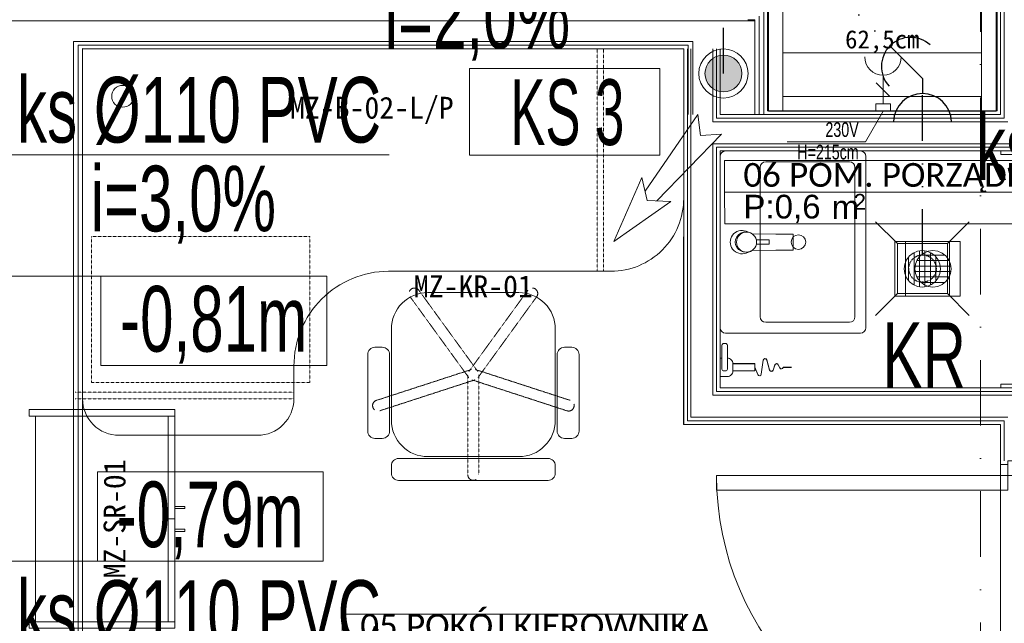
# Model space of a CAD drawing. Header units: centimetres. Extents: x -9388 to 91680, y -1419244 to 50347.
# Tile 12 of 183: x 9336 to 12039, y -709545 to -707889. Entities that reach past the tile are written whole.
import ezdxf
from ezdxf.enums import TextEntityAlignment as Align

# ---------------------------------------------------------------- set-up
doc = ezdxf.new("R2010")
doc.units = ezdxf.units.CM
for name, pattern in [('DASHED', [0.75, 0.5, -0.25]), ('DGN Style 2', [53.396408, 32.037845, -21.358563]), ('DIVIDE2', [0.625, 0.25, -0.125, 0, -0.125, 0, -0.125]), ('HIDDEN2', [0.1875, 0.125, -0.0625]), ('Kropki i Kreski', [360, 180, -90, 0, -90])]:
    doc.linetypes.add(name, pattern=pattern)
for name, color, linetype in [('! Strefy Powierzchnie', 7, 'Continuous'), ('Drzwi ArchiCAD', 7, 'Continuous'), ('Osie', 7, 'Continuous'), ('Wnętrze - umeblowanie', 7, 'Continuous'), ('Ściany wewnętrzne', 7, 'Continuous')]:
    doc.layers.add(name, color=color, linetype=linetype)
for name, color, linetype, lineweight in [('Drzwi ArchiCAD_Nr_pióra__1', 7, 'Continuous', 13), ('Drzwi ArchiCAD_Nr_pióra__23', 7, 'Continuous', 15), ('Drzwi ArchiCAD_Nr_pióra__3', 7, 'Continuous', 13), ('Drzwi ArchiCAD_Nr_pióra__41', 7, 'Continuous', 15), ('Metryczki pomieszczeń ArchiCADa_Nr_pióra__6', 7, 'Continuous', 13), ('Osie_Nr_pióra__1', 7, 'Continuous', 13), ('Osie_Nr_pióra__4', 7, 'Continuous', 13), ('Q_ks_opis', 3, 'Continuous', 13), ('Q_ks_opis_pion', 3, 'Continuous', 13), ('Q_podkład', 8, 'Continuous', 9), ('Q_strzałki', 3, 'Continuous', 13), ('Q_w_opis_urządzenia', 83, 'Continuous', 13), ('Q_wys prowadzenia instalacji', 6, 'Continuous', 13), ('Rynny_Nr_pióra__1', 7, 'Continuous', 13), ('Rynny_Nr_pióra__161', 7, 'Continuous', 5), ('Strefy_Nr_pióra__101', 7, 'Continuous', 5), ('Strefy_Nr_pióra__161', 7, 'Continuous', 5), ('Wnętrze - umeblowanie_Nr_pióra__1', 7, 'Continuous', 13), ('Wnętrze - umeblowanie_Nr_pióra__101', 7, 'Continuous', 5), ('Wnętrze - umeblowanie_Nr_pióra__6', 7, 'Continuous', 13), ('Ściany wewnętrzne_Nr_pióra__1', 7, 'Continuous', 13), ('Ściany wewnętrzne_Nr_pióra__41', 7, 'Continuous', 15)]:
    doc.layers.add(name, color=color, linetype=linetype, lineweight=lineweight)
for name, color, linetype, lineweight, true_color in [('Q_ks', 7, 'DIVIDE2', 30, 0x997301), ('Q_ks_pion', 7, 'Continuous', 9, 0x997300), ('Rynny_Nr_pióra__205', 7, 'Continuous', 5, 0x858585)]:
    doc.layers.add(name, color=color, linetype=linetype, lineweight=lineweight, true_color=true_color)
doc.styles.add('ARIAL', font='ARIALN.TTF', dxfattribs={"width": 0.9, "height": 0.002})
doc.styles.add('Arial Narrow_____', font='ARIALN.TTF', dxfattribs={"width": 0.8})
doc.styles.add('GENERATED_STYLE_1', font='calibri.ttf')
doc.styles.add('GENERATED_STYLE_2', font='arial.ttf')
doc.styles.add('GENERATED_STYLE_3', font='calibri.ttf')
doc.styles.add('TT', font='ARIALN.TTF', dxfattribs={"height": 200})
doc.linetypes.add('Zygzak MAŁY', pattern='A,0,[1,PAB.01_RZUT PRZYZIEMIA1.Shx,S=0.873016,R=0,X=0,Y=-0.0275],-110,0', length=110)

# ---------------------------------------------------------------- blocks, each defined once
blk = doc.blocks.new('POKÓJ KIEROWNIKA_05_5', base_point=(38985.6, -710490.3))
at = {"layer": 'Metryczki pomieszczeń ArchiCADa_Nr_pióra__6', "linetype": 'Continuous'}
for p, q in [((38528, -710396.3), (38545.5, -710311.4)), ((38545.5, -710311.4), (39460.7, -710499.4)), ((38510.6, -710481.2), (38528, -710396.3)), ((39443.2, -710584.3), (38528, -710396.3)), ((38528, -710396.3), (39443.2, -710584.3)), ((39425.8, -710669.2), (38510.6, -710481.2)), ((39460.7, -710499.4), (39443.2, -710584.3)), ((39443.2, -710584.3), (39425.8, -710669.2))]:
    blk.add_line(p, q, dxfattribs=at)
at = {"layer": 'Metryczki pomieszczeń ArchiCADa_Nr_pióra__6'}
for tag, height, style, p in [('ROOM_NAME', 65, 'GENERATED_STYLE_1', (38594.5, -710321.1)), ('ROOM_AREA', 65, 'GENERATED_STYLE_2', (38577, -710413.7)), ('DUMMY_385', 65, 'GENERATED_STYLE_2', (38789.3, -710459)), ('DUMMY_386', 43.3, 'GENERATED_STYLE_2', (38874.2, -710472.3))]:
    blk.add_attdef(tag, text='', height=height, rotation=348.3916, dxfattribs=dict(at, style=style)).set_placement(p, align=Align.TOP_LEFT)
blk = doc.blocks.new('POM. PORZĄDKOWE_06_16', base_point=(40243, -709478.6))
at = {"layer": 'Metryczki pomieszczeń ArchiCADa_Nr_pióra__6', "linetype": 'Continuous'}
for p, q in [((39806.9, -709389), (39824.3, -709304.1)), ((39824.3, -709304.1), (40696.5, -709483.3)), ((39789.5, -709473.9), (39806.9, -709389)), ((40679.1, -709568.2), (39806.9, -709389)), ((39806.9, -709389), (40679.1, -709568.2)), ((40661.7, -709653.1), (39789.5, -709473.9)), ((40696.5, -709483.3), (40679.1, -709568.2)), ((40679.1, -709568.2), (40661.7, -709653.1))]:
    blk.add_line(p, q, dxfattribs=at)
at = {"layer": 'Metryczki pomieszczeń ArchiCADa_Nr_pióra__6'}
for tag, height, style, p in [('ROOM_NAME', 65, 'GENERATED_STYLE_1', (39873.3, -709321.1)), ('ROOM_AREA', 65, 'GENERATED_STYLE_2', (39855.9, -709406.4)), ('DUMMY_385', 65, 'GENERATED_STYLE_2', (40068.1, -709451.7)), ('DUMMY_386', 43.3, 'GENERATED_STYLE_2', (40153, -709465))]:
    blk.add_attdef(tag, text='', height=height, rotation=348.3916, dxfattribs=dict(at, style=style)).set_placement(p, align=Align.TOP_LEFT)
blk = doc.blocks.new('Umywalka 19_2')
at = {"layer": 'Wnętrze - umeblowanie_Nr_pióra__101', "color": 8, "linetype": 'Continuous'}
for p, q in [((-235, 0), (235, 0)), ((-250, -385), (-250, -15)), ((250, -15), (250, -385)), ((-29.9, -71.2), (-25.7, -82.2)), ((25.7, -82.2), (29.9, -71.2)), ((-22.7, -88), (-22, -152.5)), ((-6, -135), (-6, -99.3)), ((6, -135), (6, -99.3)), ((22, -152.5), (22.7, -88)), ((-220, -355), (-220, -125)), ((-205, -110), (205, -110)), ((-6, -135), (6, -135)), ((220, -125), (220, -355)), ((-22, -152.5), (-22, -200)), ((22, -200), (22, -152.5)), ((-22, -200), (22, -200)), ((205, -370), (-205, -370)), ((235, -400), (-235, -400))]:
    blk.add_line(p, q, dxfattribs=at)
for centre, radius in [((0, -72.5), 27.5), ((0, -215), 20)]:
    blk.add_circle(centre, radius, dxfattribs=at)
for centre, radius, start, end in [((-235, -15), 15, 90, 180), ((235, -15), 15, 0, 90), ((0, -59.8), 32, 339.1675, 200.8325), ((0, -69.1), 27.5, 356.3287, 183.6713), ((0, -72.5), 27.5, 200.8325, 214.3749), ((0, -72.5), 27.5, 325.6251, 339.1675), ((-205, -125), 15, 90, 180), ((205, -125), 15, 0, 90), ((-205, -355), 15, 180, 270), ((205, -355), 15, 270, 0), ((-235, -385), 15, 180, 270), ((235, -385), 15, 270, 0)]:
    blk.add_arc(centre, radius, start, end, dxfattribs=at)
blk = doc.blocks.new('Ściana_12', base_point=(40571.7, -709431))
at = {"layer": 'Drzwi ArchiCAD_Nr_pióra__1', "color": 8, "linetype": 'Continuous'}
for p, q in [((40571.8, -709430.7), (40581.6, -709432.7)), ((40581.6, -709432.7), (40591.4, -709434.8)), ((40650.2, -709446.8), (40660, -709448.8)), ((40660, -709448.8), (40669.7, -709450.9)), ((40441, -710067.4), (40450.8, -710069.5)), ((40450.8, -710069.5), (40460.6, -710071.5)), ((40519.4, -710083.5), (40529.2, -710085.6)), ((40529.2, -710085.6), (40539, -710087.6))]:
    blk.add_line(p, q, dxfattribs=at)
at = {"layer": 'Drzwi ArchiCAD_Nr_pióra__23', "color": 8, "linetype": 'Continuous'}
for p, q in [((40571.8, -709430.7), (40569.8, -709440.5)), ((40569.8, -709440.5), (40667.7, -709460.7)), ((40669.7, -709450.9), (40571.8, -709430.7)), ((40667.7, -709460.7), (40669.7, -709450.9)), ((40443, -710057.6), (40441, -710067.4)), ((40541, -710077.8), (40443, -710057.6)), ((40441, -710067.4), (40539, -710087.6)), ((40539, -710087.6), (40541, -710077.8))]:
    blk.add_line(p, q, dxfattribs=at)
at = {"layer": 'Drzwi ArchiCAD_Nr_pióra__3', "color": 8, "linetype": 'Continuous'}
for p, q in [((40628.6, -709452.6), (40501.8, -710069.7)), ((40541, -710077.8), (40667.7, -709460.7)), ((40667.7, -709460.7), (40628.6, -709452.6)), ((40501.8, -710069.7), (40541, -710077.8))]:
    blk.add_line(p, q, dxfattribs=at)
at = {"layer": 'Drzwi ArchiCAD_Nr_pióra__41', "color": 8, "linetype": 'Continuous'}
for p, q in [((40591.4, -709434.8), (40650.2, -709446.8)), ((40460.6, -710071.5), (40519.4, -710083.5))]:
    blk.add_line(p, q, dxfattribs=at)
at = {"layer": 'Ściany wewnętrzne_Nr_pióra__1', "color": 8, "linetype": 'Continuous'}
for p, q in [((40571.8, -709430.7), (40581.6, -709432.7)), ((40581.6, -709432.7), (40591.4, -709434.8)), ((40650.2, -709446.8), (40660, -709448.8)), ((40660, -709448.8), (40669.7, -709450.9)), ((40441, -710067.4), (40450.8, -710069.5)), ((40450.8, -710069.5), (40460.6, -710071.5)), ((40519.4, -710083.5), (40529.2, -710085.6)), ((40529.2, -710085.6), (40539, -710087.6))]:
    blk.add_line(p, q, dxfattribs=at)
at = {"layer": 'Ściany wewnętrzne_Nr_pióra__41', "color": 8, "linetype": 'Continuous'}
for p, q in [((40591.4, -709434.8), (40650.2, -709446.8)), ((40460.6, -710071.5), (40519.4, -710083.5))]:
    blk.add_line(p, q, dxfattribs=at)
blk = doc.blocks.new('Standardowy znacznik siatki_6')
at = {"layer": 'Osie_Nr_pióra__4', "linetype": 'Kropki i Kreski'}
blk.add_line((1000, 0), (12138.2, 0), dxfattribs=at)
at = {"layer": 'Osie_Nr_pióra__1', "style": 'GENERATED_STYLE_3'}
for tag, p in [('AC_MarkerText_1_0', (-125, 4.9)), ('AC_MarkerText_1_1', (13263.2, 4.9))]:
    blk.add_attdef(tag, text='', height=100, rotation=270, dxfattribs=at).set_placement(p, align=Align.MIDDLE_CENTER)
blk = doc.blocks.new('Drzwi 19_9')
at = {"layer": 'Drzwi ArchiCAD_Nr_pióra__23', "color": 8, "linetype": 'Continuous'}
for p, q in [((-400, 0), (-440, 0)), ((-440, 0), (-440, -60)), ((-400, -60), (-400, 0)), ((440, 0), (400, 0)), ((400, 0), (400, -60)), ((440, -60), (440, 0)), ((-440, -60), (-400, -60)), ((400, -60), (440, -60))]:
    blk.add_line(p, q, dxfattribs=at)
at = {"layer": 'Drzwi ArchiCAD_Nr_pióra__3', "color": 8, "linetype": 'Continuous'}
for p, q in [((360, 0), (360, 800)), ((360, 800), (400, 800)), ((400, 800), (400, 0)), ((400, 0), (360, 0))]:
    blk.add_line(p, q, dxfattribs=at)
blk.add_arc((400, 0), 800, 90, 180, dxfattribs=at)
at = {"layer": 'Drzwi ArchiCAD_Nr_pióra__41', "color": 8, "linetype": 'Continuous'}
for p, q in [((-440, -60), (-440, 0)), ((440, -60), (440, 0))]:
    blk.add_line(p, q, dxfattribs=at)
blk = doc.blocks.new('PAB.01_RZUT PRZYZIEMIA')
at = {"layer": '! Strefy Powierzchnie', "color": 8, "linetype": 'Continuous', "lineweight": 0, "flags": 128}
for points in [[(35639, -701738.6), (35639, -707859.3), (41389, -707859.3), (41389, -708139.3), (42019, -708139.3), (42019, -701822.8), (41149, -701822.8), (41149, -701738.6)], [(39509, -707968.4), (39509, -710400.3), (42029, -710400.3), (42029, -708999.7), (41158.5, -708999.3), (41159, -707969.2)], [(42129, -708899.3), (42129, -708249.3), (41259, -708249.3), (41259, -708899.3)]]:
    blk.add_lwpolyline(points, close=True, dxfattribs=at)
at = {"layer": 'Rynny_Nr_pióra__1', "color": 8, "linetype": 'Continuous'}
for p, q in [((41687.5, -708062.1), (41725, -708099.6)), ((41706.2, -708120.3), (41706.2, -708041.4))]:
    blk.add_line(p, q, dxfattribs=at)
at = {"layer": 'Rynny_Nr_pióra__1', "color": 8, "linetype": 'Continuous', "flags": 128}
blk.add_lwpolyline([(41686.2, -708120.3), (41686.2, -708140.3), (41726.2, -708140.3), (41726.2, -708120.3)], close=True, dxfattribs=at)
at = {"layer": 'Rynny_Nr_pióra__1', "color": 8, "linetype": 'Continuous'}
blk.add_arc((41706.2, -707991.4), 50, 180, 360, dxfattribs=at)
at = {"layer": 'Rynny_Nr_pióra__161', "color": 8, "linetype": 'Continuous'}
blk.add_line((41431.5, -707980.3), (41976.5, -707980.3), dxfattribs=at)
at = {"layer": 'Rynny_Nr_pióra__161', "color": 8, "linetype": 'Continuous', "flags": 128}
for points in [[(41391.5, -708140.3), (41391.5, -707490.3)], [(41431.5, -707490.3), (41431.5, -708140.3)], [(41976.5, -708140.3), (41976.5, -707490.3)], [(42016.5, -707490.3), (42016.5, -708140.3)], [(41976.5, -708100.3), (41431.5, -708100.3)], [(42016.5, -708140.3), (41391.5, -708140.3)], [(41706.2, -708140.3), (41657.8, -708224.1), (41443.4, -708224.1)]]:
    blk.add_lwpolyline(points, dxfattribs=at)
at = {"layer": 'Rynny_Nr_pióra__205', "color": 8, "linetype": 'DASHED', "flags": 128}
blk.add_lwpolyline([(42029, -708149.3), (41379, -708149.3), (41379, -707479.3), (42029, -707479.3)], close=True, dxfattribs=at)
at = {"layer": 'Strefy_Nr_pióra__101', "color": 8, "linetype": 'Continuous'}
for p, q in [((41768.2, -708647.5), (41768.2, -708497.5)), ((41768.2, -708497.5), (41918.2, -708497.5)), ((41918.2, -708497.5), (41918.2, -708647.5)), ((41799.9, -708547.5), (41794.9, -708559.5)), ((41807.8, -708537.1), (41799.9, -708547.5)), ((41818.2, -708529.2), (41807.8, -708537.1)), ((41875.8, -708535), (41810.6, -708535)), ((41830.3, -708524.2), (41818.2, -708529.2)), ((41843.2, -708522.5), (41830.3, -708524.2)), ((41856.1, -708524.2), (41843.2, -708522.5)), ((41868.2, -708529.2), (41856.1, -708524.2)), ((41878.5, -708537.1), (41868.2, -708529.2)), ((41886.5, -708547.5), (41878.5, -708537.1)), ((41891.5, -708559.5), (41886.5, -708547.5)), ((41794.9, -708559.5), (41793.2, -708572.5)), ((41793.2, -708572.5), (41794.9, -708585.4)), ((41892.2, -708565), (41794.2, -708565)), ((41798.9, -708550), (41887.5, -708550)), ((41893.2, -708572.5), (41891.5, -708559.5)), ((41891.5, -708585.4), (41893.2, -708572.5)), ((41794.2, -708580), (41892.2, -708580)), ((41794.9, -708585.4), (41799.9, -708597.5)), ((41887.5, -708595), (41798.9, -708595)), ((41799.9, -708597.5), (41807.8, -708607.8)), ((41878.5, -708607.8), (41886.5, -708597.5)), ((41886.5, -708597.5), (41891.5, -708585.4)), ((41807.8, -708607.8), (41818.2, -708615.8)), ((41810.6, -708610), (41875.8, -708610)), ((41818.2, -708615.8), (41830.3, -708620.8)), ((41830.3, -708620.8), (41843.2, -708622.5)), ((41843.2, -708622.5), (41856.1, -708620.8)), ((41856.1, -708620.8), (41868.2, -708615.8)), ((41868.2, -708615.8), (41878.5, -708607.8)), ((41918.2, -708647.5), (41768.2, -708647.5))]:
    blk.add_line(p, q, dxfattribs=at)
blk.add_circle((39619, -708099.3), 30, dxfattribs=at)
at = {"layer": 'Wnętrze - umeblowanie_Nr_pióra__1', "color": 8, "linetype": 'Zygzak MAŁY'}
blk.add_line((38308.6, -707892.7), (41354, -707892.7), dxfattribs=at)
at = {"layer": 'Wnętrze - umeblowanie_Nr_pióra__1', "color": 8, "linetype": 'Continuous'}
for p, q in [((41888.8, -708497.7), (41738.8, -708497.7)), ((41738.8, -708497.7), (41738.8, -708647.7)), ((41888.8, -708647.7), (41888.8, -708497.7)), ((41765.5, -708559.8), (41770.5, -708547.7)), ((41770.5, -708547.7), (41778.4, -708537.4)), ((41776.3, -708605.3), (41776.3, -708540.2)), ((41778.4, -708537.4), (41788.8, -708529.4)), ((41788.8, -708529.4), (41800.8, -708524.4)), ((41791.3, -708528.4), (41791.3, -708617.1)), ((41800.8, -708524.4), (41813.8, -708522.7)), ((41806.3, -708621.8), (41806.3, -708523.7)), ((41813.8, -708522.7), (41826.7, -708524.4)), ((41821.3, -708523.7), (41821.3, -708621.8)), ((41826.7, -708524.4), (41838.8, -708529.4)), ((41836.3, -708617.1), (41836.3, -708528.4)), ((41838.8, -708529.4), (41849.1, -708537.4)), ((41849.1, -708537.4), (41857.1, -708547.7)), ((41851.3, -708540.2), (41851.3, -708605.3)), ((41857.1, -708547.7), (41862.1, -708559.8)), ((41763.8, -708572.7), (41765.5, -708559.8)), ((41765.5, -708585.7), (41763.8, -708572.7)), ((41862.1, -708559.8), (41863.8, -708572.7)), ((41863.8, -708572.7), (41862.1, -708585.7)), ((41770.5, -708597.7), (41765.5, -708585.7)), ((41778.4, -708608.1), (41770.5, -708597.7)), ((41857.1, -708597.7), (41849.1, -708608.1)), ((41862.1, -708585.7), (41857.1, -708597.7)), ((41788.8, -708616), (41778.4, -708608.1)), ((41800.8, -708621), (41788.8, -708616)), ((41813.8, -708622.7), (41800.8, -708621)), ((41826.7, -708621), (41813.8, -708622.7)), ((41838.8, -708616), (41826.7, -708621)), ((41849.1, -708608.1), (41838.8, -708616)), ((41738.8, -708647.7), (41888.8, -708647.7))]:
    blk.add_line(p, q, dxfattribs=at)
at = {"layer": 'Wnętrze - umeblowanie_Nr_pióra__101', "color": 8, "linetype": 'HIDDEN2'}
for p, q in [((40921, -708579.3), (40921, -707969.3)), ((40939, -708579.3), (40939, -707969.3)), ((40407.9, -708649.1), (40569.5, -708871.6)), ((40432.1, -708631.5), (40593.8, -708854)), ((40731.1, -708631.5), (40569.5, -708854)), ((40755.4, -708649.1), (40593.8, -708871.6)), ((40315.5, -708933.5), (40577, -708848.5)), ((40566.6, -709137.8), (40566.6, -708862.8)), ((40847.8, -708933.5), (40586.3, -708848.5)), ((40596.6, -709137.8), (40596.6, -708862.8)), ((40324.7, -708962), (40586.3, -708877)), ((40838.5, -708962), (40577, -708877)), ((39489, -708911.3), (40089, -708911.3)), ((39489, -708929.3), (40089, -708929.3))]:
    blk.add_line(p, q, dxfattribs=at)
at = {"layer": 'Wnętrze - umeblowanie_Nr_pióra__101', "color": 8, "linetype": 'Continuous'}
for p, q in [((40356.6, -708887.8), (40356.6, -708937.8)), ((40356.6, -708887.8), (40356.6, -708937.8)), ((40806.6, -708887.8), (40806.6, -708937.8)), ((40806.6, -708887.8), (40806.6, -708937.8)), ((39380, -709540.5), (39380, -708976.5))]:
    blk.add_line(p, q, dxfattribs=at)
at = {"layer": 'Wnętrze - umeblowanie_Nr_pióra__101', "color": 8, "linetype": 'Continuous', "flags": 128}
for points in [[(40089, -708839.3), (40089, -708929.3, -0.414214), (39989, -709029.3), (39609, -709029.3, -0.414214), (39509, -708929.3), (39509, -707969.3), (41159, -707969.3), (41159, -708379.3, -0.414214), (40959, -708579.3), (40349, -708579.3, 0.414214)], [(40706.6, -708637.8, -0.414214), (40806.6, -708737.8), (40806.6, -708987.8, -0.414214), (40706.6, -709087.8), (40456.6, -709087.8, -0.414214), (40356.6, -708987.8), (40356.6, -708737.8, -0.414214), (40456.6, -708637.8)], [(40706.6, -708637.8, -0.414214), (40806.6, -708737.8), (40806.6, -708987.8, -0.414214), (40706.6, -709087.8), (40456.6, -709087.8, -0.414214), (40356.6, -708987.8), (40356.6, -708737.8, -0.414214), (40456.6, -708637.8)], [(40331.6, -708787.8), (40311.6, -708787.8, 0.414214), (40291.6, -708807.8), (40291.6, -709017.8, 0.414214), (40311.6, -709037.8), (40331.6, -709037.8, 0.414214), (40351.6, -709017.8), (40351.6, -708807.8, 0.414214)], [(40871.6, -709017.8), (40871.6, -708807.8, 0.414214), (40851.6, -708787.8), (40831.6, -708787.8, 0.414214), (40811.6, -708807.8), (40811.6, -709017.8, 0.414214), (40831.6, -709037.8), (40851.6, -709037.8, 0.414214)], [(41274, -708852.8), (41269, -708852.8, -0.414214), (41264, -708847.8), (41264, -708782.4, -0.414214), (41269, -708777.4), (41274, -708777.4, -0.414214), (41279, -708782.4), (41279, -708847.8, -0.414214)], [(40376.6, -709152.8), (40786.6, -709152.8, 0.414214), (40806.6, -709132.8), (40806.6, -709112.8, 0.414214), (40786.6, -709092.8), (40376.6, -709092.8, 0.414214), (40356.6, -709112.8), (40356.6, -709132.8, 0.414214)]]:
    blk.add_lwpolyline(points, format="xyb", close=True, dxfattribs=at)
at = {"layer": 'Wnętrze - umeblowanie_Nr_pióra__101', "color": 8, "linetype": 'HIDDEN2', "flags": 128}
blk.add_lwpolyline([(40133.2, -708884.3), (39533.2, -708884.3), (39533.2, -708484.3), (40133.2, -708484.3)], close=True, dxfattribs=at)
at = {"layer": 'Wnętrze - umeblowanie_Nr_pióra__101', "color": 8, "linetype": 'Continuous', "flags": 128}
for points in [[(41279, -708817.8, -0.414214), (41294, -708832.8), (41294, -708852.8, -0.414214), (41279, -708867.8), (41259, -708867.8), (41259, -708817.8), (41264, -708817.8)], [(41354, -708842.6), (41362.3, -708862.7, 0.763382), (41371.9, -708861.5), (41377.3, -708823.1, -0.812896), (41387.1, -708822.5), (41394.7, -708850, 0.742851), (41404.3, -708850.2), (41408.9, -708836.1, -0.673417), (41418.1, -708835.5), (41422.4, -708844.1, 0.705472), (41431.7, -708843.1), (41431.8, -708842.6), (41454.5, -708842.6)]]:
    blk.add_lwpolyline(points, format="xyb", dxfattribs=at)
for points in [[(41294, -708852.6), (41294, -708832.6), (41354, -708832.6), (41354, -708852.6)], [(39362, -708958.5), (39762, -708958.5), (39762, -708976.5), (39362, -708976.5)], [(39744, -709258.5), (39744, -708976.5), (39762, -708976.5), (39762, -709258.5)], [(39762, -709230.1), (39789.9, -709230.1), (39789.9, -709224.1), (39762, -709224.1)], [(39744, -709540.5), (39744, -709258.5), (39762, -709258.5), (39762, -709540.5)], [(39762, -709286.8), (39789.9, -709286.8), (39789.9, -709292.9), (39762, -709292.9)], [(39362, -709540.5), (39762, -709540.5), (39762, -709558.5), (39362, -709558.5)]]:
    blk.add_lwpolyline(points, close=True, dxfattribs=at)
at = {"layer": 'Wnętrze - umeblowanie_Nr_pióra__101', "color": 8, "linetype": 'DGN Style 2'}
for centre, start, end in [((40420, -708640.3), 36, 216), ((40743.3, -708640.3), 324, 144), ((40320.1, -708947.7), 108, 288), ((40843.2, -708947.7), 252, 72), ((40581.6, -709137.8), 180, 360)]:
    blk.add_arc(centre, 15, start, end, dxfattribs=at)
at = {"layer": 'Wnętrze - umeblowanie_Nr_pióra__6', "color": 8, "linetype": 'Continuous', "flags": 128}
blk.add_lwpolyline([(41274, -708852.8), (41269, -708852.8, -0.414214), (41264, -708847.8), (41264, -708782.4, -0.414214), (41269, -708777.4), (41274, -708777.4, -0.414214), (41279, -708782.4), (41279, -708847.8, -0.414214)], format="xyb", close=True, dxfattribs=at)
for points in [[(41279, -708817.8, -0.414214), (41294, -708832.8), (41294, -708852.8, -0.414214), (41279, -708867.8), (41259, -708867.8), (41259, -708817.8), (41264, -708817.8)], [(41354, -708842.8), (41362.3, -708862.9, 0.763382), (41371.9, -708861.7), (41377.3, -708823.4, -0.812896), (41387.1, -708822.7), (41394.7, -708850.2, 0.742851), (41404.3, -708850.4), (41408.9, -708836.4, -0.673417), (41418.1, -708835.7), (41422.4, -708844.4, 0.705472), (41431.7, -708843.3), (41431.8, -708842.8), (41454.5, -708842.8)]]:
    blk.add_lwpolyline(points, format="xyb", dxfattribs=at)
blk.add_lwpolyline([(41294, -708852.8), (41294, -708832.8), (41354, -708832.8), (41354, -708852.8)], close=True, dxfattribs=at)
at = {"layer": 'Ściany wewnętrzne_Nr_pióra__1', "color": 8, "linetype": 'Continuous'}
for p, q in [((42039, -707312.3), (42039, -708159.3)), ((41366.5, -707889.3), (41366.5, -707879.3)), ((41366.5, -708149.3), (41366.5, -707889.3)), ((39496.5, -707969.3), (39496.5, -707959.3)), ((39496.5, -707959.3), (41171.5, -707959.3)), ((39496.5, -710400.3), (39496.5, -707969.3)), ((41169, -707969.3), (41169, -708989.3)), ((41171.5, -707959.3), (41171.5, -707963.6)), ((41171.5, -707963.6), (41171.5, -708149.3)), ((41249, -708159.3), (41249, -707969.3)), ((41259, -708159.3), (41249, -708159.3)), ((42039, -708159.3), (41259, -708159.3)), ((41249, -708239.3), (41259, -708239.3)), ((41249, -708909.3), (41249, -708239.3)), ((41259, -708239.3), (42119, -708239.3)), ((42119, -708909.3), (41249, -708909.3)), ((41169, -708989.3), (42039, -708989.3)), ((42039, -708989.3), (42039, -709099.3)), ((42029, -709099.3), (42029, -709109.3)), ((42049, -709109.3), (42029, -709109.3))]:
    blk.add_line(p, q, dxfattribs=at)
at = {"layer": 'Ściany wewnętrzne_Nr_pióra__1', "color": 8, "linetype": 'Continuous', "flags": 128}
for points in [[(42029, -707312.3), (42029, -708149.3)], [(41379, -708149.3), (41379, -707869.3)], [(39509, -710400.3), (39509, -707969.3)], [(39509, -707969.3), (41159, -707969.3)], [(41159, -707969.3), (41159, -708149.3)], [(41159, -707969.3), (41159, -708999.3)], [(41259, -708149.3), (41259, -707969.3)], [(42029, -708149.3), (41259, -708149.3)], [(41259, -708899.3), (41259, -708249.3)], [(41259, -708249.3), (42129, -708249.3)], [(42129, -708899.3), (41259, -708899.3)], [(41159, -708999.3), (42029, -708999.3)], [(42029, -708999.3), (42029, -709099.3)]]:
    blk.add_lwpolyline(points, dxfattribs=at)
at = {"layer": 'Ściany wewnętrzne_Nr_pióra__41', "color": 8, "linetype": 'Continuous'}
for p, q in [((41354, -707889.3), (41335, -707889.3)), ((41354, -707949.3), (41354, -707889.3)), ((39484, -707959.3), (39484, -707949.3)), ((39484, -707949.3), (41184, -707949.3)), ((41184, -707949.3), (41184, -707957.9)), ((41354, -708149.3), (41354, -707949.3)), ((39484, -707969.3), (39484, -707959.3)), ((39484, -710400.3), (39484, -707969.3)), ((41179, -707969.3), (41179, -708169.3)), ((41184, -707957.9), (41184, -708149.3)), ((41239, -708169.3), (41239, -707969.3)), ((41179, -708169.3), (41179, -708229.3)), ((41249, -708169.3), (41239, -708169.3)), ((41259, -708169.3), (41249, -708169.3)), ((42049, -708169.3), (41259, -708169.3)), ((41179, -708229.3), (41179, -708979.3)), ((41239, -708229.3), (41249, -708229.3)), ((41239, -708919.3), (41239, -708229.3)), ((41249, -708229.3), (41259, -708229.3)), ((41259, -708229.3), (42109, -708229.3)), ((42109, -708919.3), (41239, -708919.3)), ((41179, -708979.3), (42049, -708979.3))]:
    blk.add_line(p, q, dxfattribs=at)
at = {"layer": '! Strefy Powierzchnie', "color": 8, "linetype": 'Continuous'}
ref = blk.add_blockref('POM. PORZĄDKOWE_06_16', (41716.6, -708362.3), dxfattribs=dict(at, rotation=11.60840108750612))
ref.add_attrib('ROOM_NAME', '06 POM. PORZĄDKOWE', dxfattribs={"layer": 'Metryczki pomieszczeń ArchiCADa_Nr_pióra__6', "color": 7, "height": 65, "rotation": 360, "style": 'GENERATED_STYLE_1'}).set_placement((41322.8, -708282.5), align=Align.TOP_LEFT)
ref.add_attrib('ROOM_AREA', 'P:0,6', dxfattribs={"layer": 'Metryczki pomieszczeń ArchiCADa_Nr_pióra__6', "color": 7, "height": 65, "rotation": 360, "style": 'GENERATED_STYLE_2'}).set_placement((41322.8, -708369.5), align=Align.TOP_LEFT)
ref.add_attrib('DUMMY_385', ' m', dxfattribs={"layer": 'Metryczki pomieszczeń ArchiCADa_Nr_pióra__6', "color": 7, "height": 65, "rotation": 360, "style": 'GENERATED_STYLE_2'}).set_placement((41539.8, -708371.2), align=Align.TOP_LEFT)
ref.add_attrib('DUMMY_386', '2', dxfattribs={"layer": 'Metryczki pomieszczeń ArchiCADa_Nr_pióra__6', "color": 7, "height": 43.3, "rotation": 360, "style": 'GENERATED_STYLE_2'}).set_placement((41625.7, -708367.1), align=Align.TOP_LEFT)
ref = blk.add_blockref('POKÓJ KIEROWNIKA_05_5', (40688.5, -709606.3), dxfattribs=dict(at, rotation=11.60840108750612))
ref.add_attrib('ROOM_NAME', '05 POKÓJ KIEROWNIKA', dxfattribs={"layer": 'Metryczki pomieszczeń ArchiCADa_Nr_pióra__6', "color": 7, "height": 65, "rotation": 360, "style": 'GENERATED_STYLE_1'}).set_placement((40271.3, -709519.3), align=Align.TOP_LEFT)
ref.add_attrib('ROOM_AREA', 'P:5,2', dxfattribs={"layer": 'Metryczki pomieszczeń ArchiCADa_Nr_pióra__6', "color": 7, "height": 65, "rotation": 360, "style": 'GENERATED_STYLE_2'}).set_placement((40272.8, -709613.5), align=Align.TOP_LEFT)
ref.add_attrib('DUMMY_385', ' m', dxfattribs={"layer": 'Metryczki pomieszczeń ArchiCADa_Nr_pióra__6', "color": 7, "height": 65, "rotation": 360, "style": 'GENERATED_STYLE_2'}).set_placement((40489.8, -709615.2), align=Align.TOP_LEFT)
ref.add_attrib('DUMMY_386', '2', dxfattribs={"layer": 'Metryczki pomieszczeń ArchiCADa_Nr_pióra__6', "color": 7, "height": 43.3, "rotation": 360, "style": 'GENERATED_STYLE_2'}).set_placement((40575.7, -709611.1), align=Align.TOP_LEFT)
at = {"layer": 'Drzwi ArchiCAD', "color": 8, "linetype": 'Continuous', "zscale": 1000, "rotation": 90.00011790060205}
blk.add_blockref('Drzwi 19_9', (42049, -709539.3), dxfattribs=at)
at = {"layer": 'Osie', "color": 8, "linetype": 'Continuous', "zscale": 1000, "rotation": 89.99999713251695}
blk.add_blockref('Standardowy znacznik siatki_6', (41974, -712523.4), dxfattribs=at)
at = {"layer": 'Wnętrze - umeblowanie', "color": 8, "linetype": 'Continuous', "lineweight": 5, "zscale": 1000, "rotation": 89.99999713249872}
blk.add_blockref('Umywalka 19_2', (41259, -708499.3), dxfattribs=at)
at = {"layer": 'Ściany wewnętrzne', "color": 8, "rotation": 11.60840108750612}
blk.add_blockref('Ściana_12', (42029, -708249.5), dxfattribs=at)
at = {"layer": 'Strefy_Nr_pióra__161', "color": 8, "linetype": 'Continuous', "insert": (41639.3, -708170.8), "char_height": 40, "width": 324.538, "attachment_point": 3, "rotation": 360, "line_spacing_factor": 0.924837, "style": 'GENERATED_STYLE_3'}
blk.add_mtext('\\A1;{\\W0.700000x;\\fArial|b0|i0|c238|p38;230V\\P\\fArial|b0|i0|c238|p38;H=215cm}', dxfattribs=at)
at = {"layer": 'Wnętrze - umeblowanie_Nr_pióra__1', "color": 8, "linetype": 'Continuous', "attachment_point": 2, "style": 'GENERATED_STYLE_2'}
for s, insert, char_height, rotation in [('\\A1;{\\fMS Gothic|b0|i0|c238|p49;62,5cm}', (41704, -707918.1), 50, 360), ('\\A1;{\\fMS Gothic|b0|i0|c238|p49;MZ-B-02-L/P}', (40303.1, -708100.7), 60, 360), ('\\A1;{\\fMS Gothic|b0|i0|c238|p49;MZ-KR-01}', (40581.6, -708590.5), 60, 360), ('\\A1;{\\fMS Gothic|b0|i0|c238|p49;MZ-SR-01}', (39566.7, -709258.5), 60, 90)]:
    blk.add_mtext(s, dxfattribs=dict(at, insert=insert, char_height=char_height, rotation=rotation))
blk = doc.blocks.new('G$C9AF26E16')
at = {"layer": 'Q_ks', "linetype": 'Continuous', "lineweight": 13, "ltscale": 20}
for p, q in [((-0.00935, 0.00935), (-0.005, 0.005)), ((0.005, 0.005), (0.00935, 0.00935)), ((-0.00935, -0.00935), (-0.005, -0.005)), ((0.005, -0.005), (0.00935, -0.00935))]:
    blk.add_line(p, q, dxfattribs=at)
blk.add_3dface([(-0.005, 0.005), (0.005, 0.005), (0.005, -0.005), (-0.005, -0.005)], dxfattribs=at)
blk = doc.blocks.new('pion_ks')
at = {"layer": 'Q_ks_pion', "linetype": 'Continuous', "lineweight": 15, "extrusion": (0, 0, -1)}
blk.add_hatch(color=256, dxfattribs=at).paths.add_polyline_path([(0.006, 0, 1), (-0.006, 0, 1)])
at = {"layer": 'Q_ks_pion', "lineweight": 15}
blk.add_circle((0, 0), 0.008, dxfattribs=at)
at = {"layer": 'Q_ks_pion'}
blk.add_circle((0, 0), 0.006, dxfattribs=at)
blk = doc.blocks.new('KOLANO')
at = {"layer": 'Q_ks', "linetype": 'ByBlock', "lineweight": 30}
for p, q in [((0, 0), (-41.4, 0)), ((89.3, -89.3), (0, 0))]:
    blk.add_line(p, q, dxfattribs=at)
at = {"layer": 'Q_ks', "linetype": 'ByBlock', "lineweight": 30, "extrusion": (0, 0, -1)}
for centre, start, end in [((121.4, 0), 92.5915, 267.4086), ((-32.7, -32.7), 137.5915, 312.4086)]:
    blk.add_arc(centre, 80, start, end, dxfattribs=at)
blk = doc.blocks.new('*U457')
at = {"layer": 'Q_strzałki'}
for p, q in [((0.001006, 0.002669), (0.003962, 0.004863)), ((0.002566, 0.001456), (0.003962, 0.004863)), ((-0.001585, -0.000942), (0.001744, 0.002665)), ((0.001006, 0.002669), (0.002252, 0.002663)), ((0.002566, 0.001456), (0.002252, 0.002663)), ((-0.000293, -0.001945), (0.00238, 0.002171)), ((-0.001585, -0.000942), (-0.000473, -0.000843)), ((-0.000293, -0.001945), (-0.000473, -0.000843))]:
    blk.add_line(p, q, dxfattribs=at)

msp = doc.modelspace()

# ---------------------------------------------------------------- block references
at = {"layer": 'Q_podkład'}
msp.add_blockref('PAB.01_RZUT PRZYZIEMIA', (-30000, 0), dxfattribs=at)

# ---------------------------------------------------------------- next in the draw order: linework, layer by layer
at = {"layer": 'Q_ks', "ltscale": 500}
for p, q in [((11065, -707300.8), (11814.4, -708050.4)), ((11268, -708036.9), (11267.9, -707502.6)), ((11814.4, -708534.4), (11814.4, -708050.4))]:
    msp.add_line(p, q, dxfattribs=at)
at = {"layer": 'Q_ks', "ltscale": 3}
msp.add_circle((11814.4, -708571.9), 37.5, dxfattribs=at)
at = {"layer": 'Q_ks_opis'}
for p, q in [((9250, -708259.9), (10350.9, -708259.9)), ((11815.2, -708362.3), (13092.8, -708362.3))]:
    msp.add_line(p, q, dxfattribs=at)
at = {"layer": 'Q_ks_opis_pion', "ltscale": 10}
msp.add_3dface([(10571.3, -708022.9), (11093.8, -708022.9), (11093.8, -708260.4), (10571.3, -708260.4)], dxfattribs=at)
at = {"layer": 'Q_wys prowadzenia instalacji', "ltscale": 10}
for p, q in [((9559.1, -708592.9), (9259.1, -708592.9)), ((9549.5, -709374.4), (9249.5, -709374.4))]:
    msp.add_line(p, q, dxfattribs=at)
at = {"layer": 'Q_wys prowadzenia instalacji'}
for points in [[(10179.1, -708837.9), (9559.1, -708837.9), (9559.1, -708592.9), (10179.1, -708592.9)], [(10169.5, -709374.4), (9549.5, -709374.4), (9549.5, -709129.4), (10169.5, -709129.4)]]:
    msp.add_3dface(points, dxfattribs=at)

# ---------------------------------------------------------------- next in the draw order: block references
at = {"layer": 'Q_ks', "linetype": 'ByBlock', "ltscale": 0.05, "xscale": -1, "rotation": 270.0000242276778}
msp.add_blockref('KOLANO', (11814.4, -708050.4), dxfattribs=at)
at = {"layer": 'Q_ks', "ltscale": 3, "xscale": 13750, "yscale": 13750, "zscale": 13750, "rotation": 269.9999999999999}
msp.add_blockref('G$C9AF26E16', (11814.4, -708571.9), dxfattribs=at)
at = {"layer": 'Q_ks_pion', "ltscale": 0.1, "extrusion": (3.76704e-20, 2.74516e-18, -1), "xscale": 8437.499999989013, "yscale": 8437.49999998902, "zscale": 8437.499999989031, "rotation": 1.57227859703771}
msp.add_blockref('pion_ks', (-11268, -708036.9), dxfattribs=at)
at = {"layer": 'Q_strzałki', "ltscale": 0.1, "extrusion": (-0.000276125, 0.000169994, 1), "xscale": -51988.6095803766, "yscale": 51988.60958037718, "zscale": 50000.00000000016, "rotation": 102.8341638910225}
msp.add_blockref('*U457', (11167.9, -708240.6, -123.5), dxfattribs=at)

# ---------------------------------------------------------------- next in the draw order: texts
at = {"layer": 'Q_ks_opis', "style": 'Arial Narrow_____', "width": 0.8}
for s, p in [('i=2,0%%%', (10338.1, -707968.3)), ('ks Ø110 PVC', (9329.1, -708226.3)), ('ks Ø110 PVC', (11961.1, -708328.7)), ('i=3,0%%%', (9531, -708469.8)), ('ks Ø110 PVC', (9328.6, -709606.7))]:
    msp.add_text(s, height=180, dxfattribs=at).set_placement(p)
at = {"layer": 'Q_ks_opis_pion', "style": 'ARIAL', "width": 0.7}
msp.add_text('KS 3', height=180, dxfattribs=at).set_placement((10839.6, -708142.9), align=Align.MIDDLE_CENTER)
at = {"layer": 'Q_w_opis_urządzenia', "style": 'Arial Narrow_____', "width": 0.8}
msp.add_text('KR', height=180, dxfattribs=at).set_placement((11819.2, -708809.6), align=Align.MIDDLE_CENTER)
at = {"layer": 'Q_wys prowadzenia instalacji', "style": 'TT', "width": 0.8}
for s, p in [('-0,81m', (9868.7, -708709.7, 6.4)), ('-0,79m', (9859.1, -709246.1, 6.4))]:
    msp.add_text(s, height=180, dxfattribs=at).set_placement(p, align=Align.MIDDLE_CENTER)

doc.saveas('drawing.dxf')
